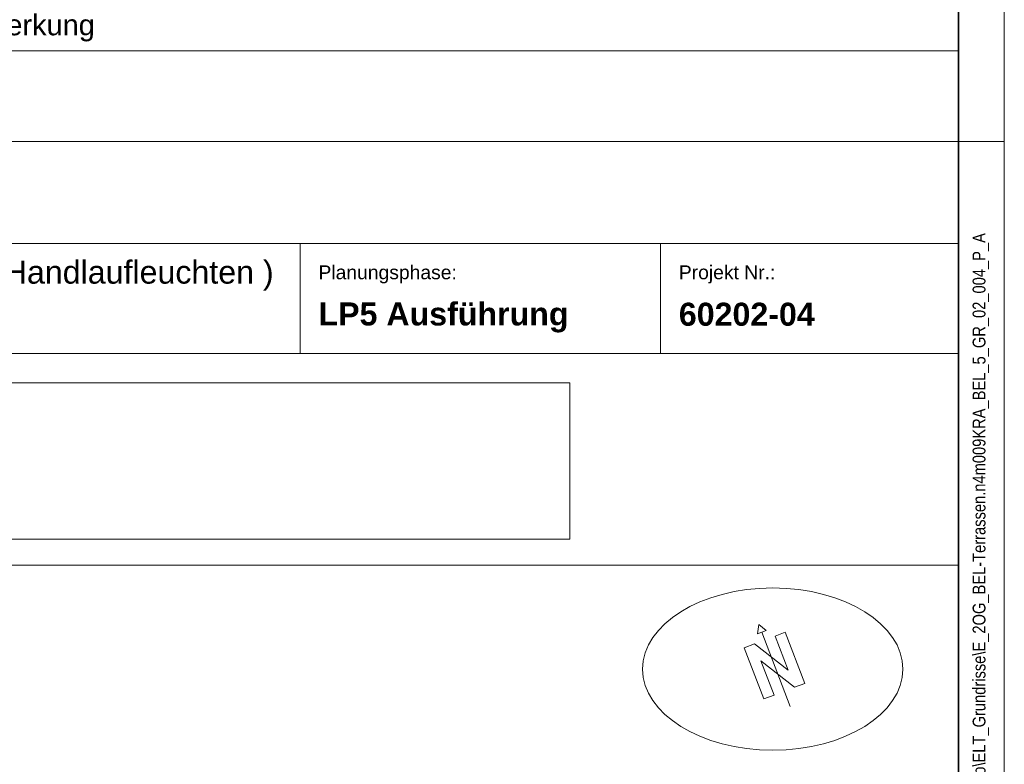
# Model space of a CAD drawing. Extents: x -620 to 300, y 62 to 1112.
# Tile 152 of 235: x 193 to 300, y 291 to 373. Entities that reach past the tile are written whole.
import ezdxf

# ---------------------------------------------------------------- set-up
doc = ezdxf.new("R2010")
doc.units = 0
doc.layers.get('0').update_dxf_attribs({"lineweight": 13})
for name, color, linetype, lineweight in [('iwb_Plankopf Linie', 7, 'Continuous', 13), ('iwb_Plankopf Rahmen', 7, 'Continuous', 35), ('iwb_Plankopf Text', 7, 'Continuous', 18), ('X_Bitmap', 7, 'Continuous', 13)]:
    doc.layers.add(name, color=color, linetype=linetype, lineweight=lineweight)
doc.layers.add('iwb_Plankopf_Nordpfeil_20-82 Grad', color=3, linetype='Continuous', lineweight=18, true_color=0x00ff00)
doc.layers.add('X_Geometrie', color=3, linetype='Continuous', lineweight=13, true_color=0x00ff00, plot=False)
doc.styles.add('Plankopf', font='arial.ttf')
doc.styles.get("Standard").update_dxf_attribs({"font": 'ARIALN.TTF'})
picture_1 = doc.add_image_def('image1.jfif', size_in_pixel=(600, 81))

# ---------------------------------------------------------------- blocks, each defined once
blk = doc.blocks.new('Blockreferenz-A06CPVDZL0')
at = {"color": 0, "lineweight": -2}
for p, q in [((273.51, 306.64), (273.35, 305.61)), ((273.35, 305.61), (274.32, 305.98)), ((273.51, 306.64), (274.32, 305.98)), ((276.4, 305.81), (275.28, 305.38)), ((275.28, 305.38), (276.4, 305.81)), ((278.53, 300.2), (276.4, 305.81)), ((273.83, 305.8), (276.93, 297.67)), ((276.7, 301.64), (275.28, 305.38)), ((273.03, 304.53), (271.91, 304.1)), ((271.91, 304.1), (274.04, 298.5)), ((273.03, 304.53), (276.7, 301.64)), ((275.17, 298.92), (273.74, 302.66)), ((277.41, 299.78), (273.74, 302.66)), ((278.53, 300.2), (277.41, 299.78)), ((277.41, 299.78), (278.53, 300.2)), ((274.04, 298.5), (275.17, 298.92))]:
    blk.add_line(p, q, dxfattribs=at)

msp = doc.modelspace()

# ---------------------------------------------------------------- linework, layer by layer
at = {"layer": 'iwb_Plankopf Linie', "ltscale": 0.13}
for p, q in [((295.35, 449.32), (295.35, 369.32)), ((295.35, 369.32), (115.35, 369.32)), ((295.35, 67.43), (295.35, 359.43)), ((295.35, 348.27), (115.35, 348.27)), ((223.35, 336.27), (223.35, 348.27)), ((262.76, 336.27), (262.76, 348.27)), ((295.35, 336.27), (115.35, 336.27)), ((115.35, 313.11), (295.35, 313.11))]:
    msp.add_line(p, q, dxfattribs=at)
at = {"layer": 'iwb_Plankopf Linie', "lineweight": 18, "ltscale": 0.18}
msp.add_line((295.35, 359.43), (115.35, 359.43), dxfattribs=at)
at = {"layer": 'iwb_Plankopf Rahmen', "ltscale": 0.35}
msp.add_line((295.35, 359.43), (295.35, 67.43), dxfattribs=at)
at = {"layer": 'iwb_Plankopf Rahmen', "color": 8, "lineweight": 5, "ltscale": 0.13, "true_color": 0x808080}
msp.add_line((300.35, 359.43), (295.35, 359.43), dxfattribs=at)
at = {"layer": 'iwb_Plankopf Rahmen', "color": 8, "lineweight": 13, "ltscale": 0.13, "true_color": 0x808080}
msp.add_lwpolyline([(300.35, 62.43), (-619.65, 62.43), (-619.65, 1112.43), (300.35, 1112.43), (300.35, 62.43)], close=True, dxfattribs=at)
at = {"layer": 'iwb_Plankopf Rahmen', "ltscale": 0.35}
msp.add_lwpolyline([(-599.65, 67.43), (-599.65, 1107.43), (295.35, 1107.43), (295.35, 67.43), (-599.65, 67.43)], close=True, dxfattribs=at)
at = {"layer": 'X_Geometrie', "color": 6, "ltscale": 0.13, "true_color": 0xff00ff}
msp.add_ellipse((275.03, 301.77), major_axis=(14.23, 0), ratio=0.622642, dxfattribs=at)

# ---------------------------------------------------------------- block references
at = {"layer": 'iwb_Plankopf_Nordpfeil_20-82 Grad', "ltscale": 0.18}
msp.add_blockref('Blockreferenz-A06CPVDZL0', (0, 0), dxfattribs=at)

# ---------------------------------------------------------------- texts
at = {"layer": 'iwb_Plankopf Text', "ltscale": 0.18, "insert": (296.89, 74.51), "char_height": 1.4, "attachment_point": 1, "rotation": 90, "line_spacing_factor": 1.002}
msp.add_mtext('{\\fArial Narrow;\\\\srvnovamd01\\Nova_MD\\TGA\\60202 Pro Potsdam\\04 NB GES Krampnitz\\09 NOVA\\60202-04_AP_NB GES Krampnitz\\TGA\\Elektro\\ELT_Grundrisse\\E_2OG_BEL-Terrassen.n4m009KRA_BEL_5_GR_02_004_P_A}', dxfattribs=at)
at = {"layer": 'iwb_Plankopf Text', "ltscale": 0.18, "insert": (168.35, 371.82), "char_height": 2.2655, "width": 126, "attachment_point": 4, "line_spacing_factor": 0.970891, "style": 'Plankopf'}
msp.add_mtext('Änderung / Bemerkung', dxfattribs=at)
at = {"layer": 'iwb_Plankopf Text', "ltscale": 0.18, "insert": (220.45, 344.77), "char_height": 2.5172, "width": 55.3788, "attachment_point": 6, "style": 'Plankopf'}
msp.add_mtext('( Handlaufleuchten )', dxfattribs=at)
at = {"layer": 'iwb_Plankopf Text', "ltscale": 0.18, "style": 'Plankopf'}
for s, insert, char_height, attachment_point, line_spacing_factor in [('Planungsphase:', (225.35, 345.88), 1.5105, 1, 0.970891), ('Projekt Nr.:', (264.76, 345.88), 1.5105, 1, 0.970891), ('\\fArial|b1|i0|c0|p34;LP5 Ausführung', (225.35, 340.19), 2.5172, 4, 0.996218), ('\\fArial|b1|i0|c0|p34;60202-04', (264.76, 340.53), 2.5172, 4, 0.996218)]:
    msp.add_mtext(s, dxfattribs=dict(at, insert=insert, char_height=char_height, attachment_point=attachment_point, line_spacing_factor=line_spacing_factor))

# ---------------------------------------------------------------- pictures from other files: only their frames are drawn
at = {"layer": 'X_Bitmap', "ltscale": 0.13}
image = msp.add_image(picture_1, insert=(126.3, 315.96), size_in_units=(126.55, 17.08), dxfattribs=at)
image.dxf.flags = 7

doc.saveas('drawing.dxf')
